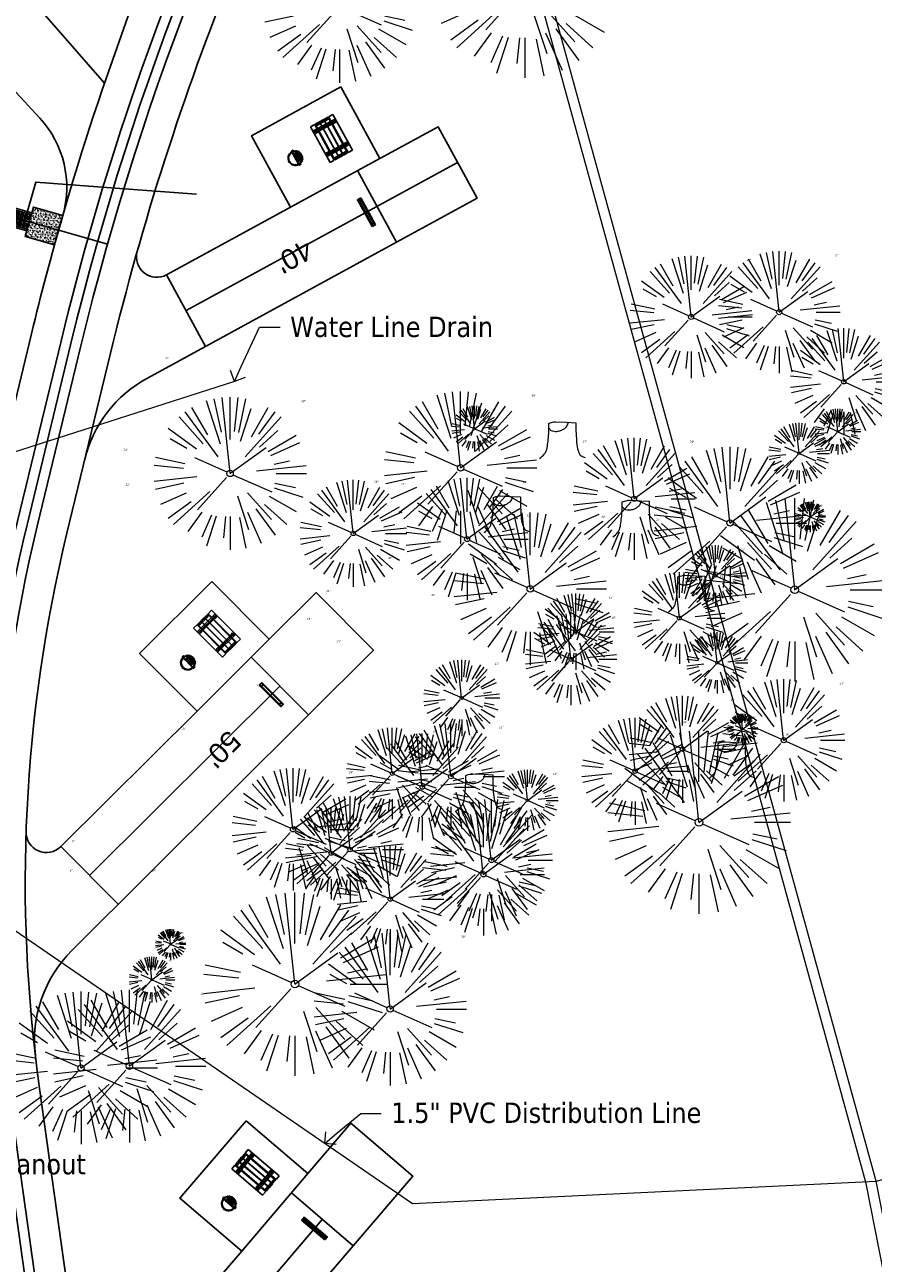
# Model space of a CAD drawing. Header units: feet. Extents: x 1134296 to 1140710, y 647902 to 649877.
# Tile 16 of 34: x 1134550 to 1134717, y 648709 to 648952. Entities that reach past the tile are written whole.
import ezdxf
from ezdxf import colors
from ezdxf.entities.mleader import LeaderData, LeaderLine
from ezdxf.math import Vec2, Vec3

# ---------------------------------------------------------------- set-up
doc = ezdxf.new("R2010")
doc.units = ezdxf.units.FT
doc.header["$MEASUREMENT"] = 0
doc.linetypes.add('HIDDEN4', pattern=[0.095, 0.05, -0.045])
for name, color, linetype in [('-AGGREGATE', 8, 'Continuous'), ('-BOLTS-LAGS-SCREWS', 7, 'Continuous'), ('-CONCRETE', 9, 'Continuous'), ('-HARDWARE', 7, 'Continuous'), ('-TIMBER', 5, 'Continuous'), ('-WOOD', 5, 'Continuous'), ('C-CAMPSITE-PADS', 6, 'Continuous'), ('C-PRKG-STRP', 136, 'Continuous'), ('C-PRKG-WHEL-STOP', 9, 'Continuous'), ('C-ROAD-ASPHALT', 1, 'Continuous'), ('C-SWLK-CONC', 6, 'Continuous'), ('C-SWLK-CONC-PATT', 8, 'Continuous'), ('C-UTIL-HYDRANT', 5, 'Continuous'), ('C-UTIL-WATER-MEP', 7, 'Continuous')]:
    doc.layers.add(name, color=color, linetype=linetype)
for name, color, linetype, lineweight in [('-ANGLE-IRON', 8, 'Continuous', 25), ('V-SITE-VEGE', 8, 'Continuous', 18), ('V-SITE-VEGE-TEXT', 8, 'Continuous', 18), ('V-UTIL-WATR-LINE', 8, 'Continuous', 15)]:
    doc.layers.add(name, color=color, linetype=linetype, lineweight=lineweight)
doc.layers.add('V-ANNO-TEXT', color=7, linetype='Continuous', lineweight=13, plot=False)
doc.styles.add('Arial', font='arial.ttf', dxfattribs={"height": 180})
doc.styles.add('SEI-Dim & Leader', font='tahoma.ttf')

# ---------------------------------------------------------------- blocks, each defined once
blk = doc.blocks.new('V-SITE-VEGE-Coniferious Tree 2')
at = {"color": 0, "linetype": 'ByBlock'}
for p, q in [((-0.0626, 0.1926), (-0.1545, 0.4755)), ((-0.0575, 0.2704), (-0.104, 0.4891)), ((-0.0003, 0.0026), (-0.0523, 0.4973)), ((0, 0.2219), (0, 0.5)), ((0.0289, 0.2753), (0.0522, 0.4973)), ((0.0572, 0.2693), (0.1039, 0.4891)), ((-0.146, 0.2528), (-0.25, 0.433)), ((0.0685, 0.211), (0.1382, 0.4256)), ((0.1391, 0.2411), (0.25, 0.433)), ((-0.1757, 0.1951), (-0.3346, 0.3716)), ((-0.0791, 0.1089), (-0.2939, 0.4045)), ((0.0978, 0.1086), (0.3345, 0.3716)), ((0.1869, 0.2573), (0.2939, 0.4045)), ((-0.2201, 0.1599), (-0.4046, 0.2939)), ((0.192, 0.1729), (0.3116, 0.2806)), ((-0.2844, 0.1642), (-0.3931, 0.227)), ((0.2488, 0.1436), (0.433, 0.25)), ((0.2659, 0.1184), (0.4568, 0.2034)), ((-0.0009, -0.0007), (0.235, 0.1707)), ((-0.2961, 0.0629), (-0.4891, 0.1039)), ((-0.0199, 0.0089), (-0.2319, 0.1032)), ((0.2873, 0.0611), (0.3885, 0.0826)), ((-0.306, 0.0322), (-0.4973, 0.0523)), ((0.1731, 0.0182), (0.4972, 0.0523)), ((0.3025, 0), (0.5, 0)), ((-0.2183, -0.0229), (-0.4973, -0.0523)), ((-0.3022, -0.0642), (-0.4891, -0.1039)), ((-0.023, -0.0255), (-0.2138, -0.2374)), ((0.0185, -0.0083), (0.272, -0.1211)), ((0.2936, -0.0624), (0.4274, -0.0908)), ((-0.2881, -0.1283), (-0.4568, -0.2034)), ((-0.132, -0.1189), (-0.3716, -0.3346)), ((0.1144, -0.1271), (0.2718, -0.3019)), ((0.2891, -0.094), (0.4755, -0.1545)), ((-0.2545, -0.1849), (-0.4046, -0.2939)), ((0.0478, -0.1473), (0.1192, -0.3671)), ((0.2555, -0.1475), (0.433, -0.25)), ((-0.1843, -0.2536), (-0.2767, -0.3808)), ((0.1131, -0.2541), (0.2033, -0.4568)), ((0.1689, -0.2325), (0.2939, -0.4045)), ((0.2254, -0.2029), (0.3716, -0.3346)), ((-0.1214, -0.2725), (-0.1856, -0.4168)), ((-0.091, -0.2799), (-0.1545, -0.4755)), ((-0.0297, -0.2818), (-0.0443, -0.4216)), ((0, -0.2818), (0, -0.5)), ((0.061, -0.2873), (0.1039, -0.4891))]:
    blk.add_line(p, q, dxfattribs=at)
blk.add_circle((0, 0), 0.0208)
blk = doc.blocks.new('V-SITE-VEGE-Stump')
for points in [[(-0.1229, -0.0143, 0.052613), (-0.0986, 0.0077, 0.106195), (-0.0905, 0.0219, 0.044862), (-0.0837, 0.0527, 0.020074), (-0.0776, 0.1229, 0.011675), (-0.0773, 0.1364, 0.007866), (-0.0776, 0.1565)], [(-0.0776, 0.1565, -0.027668), (-0.0534, 0.1634, -0.067978), (-0.0432, 0.1643), (0.0086, 0.1616), (0.054, 0.1591)], [(0.0151, 0.1613, -0.082864), (0.0081, 0.142, -0.111324), (-0.0021, 0.1306, -0.039313), (-0.0159, 0.1223, -0.049197), (-0.028, 0.1177, -0.066002), (-0.0447, 0.1155, -0.070187), (-0.0604, 0.1177, -0.114859), (-0.0685, 0.1223, -0.075938), (-0.0773, 0.1332)], [(0.054, 0.1591, 0.004334), (0.0538, 0.1369, 0.008344), (0.054, 0.1254), (0.0561, 0.0762, 0.046252), (0.0624, 0.0317, 0.069625), (0.0733, 0.0038, 0.149725), (0.0794, -0.002, 0.058523), (0.0992, -0.0091)]]:
    blk.add_lwpolyline(points, format="xyb")
blk = doc.blocks.new('_Open90')
at = {"color": 0, "linetype": 'ByBlock', "lineweight": -2}
for p, q in [((0, 0), (-1, 0)), ((-0.5, 0.5), (0, 0)), ((0, 0), (-0.5, -0.5))]:
    blk.add_line(p, q, dxfattribs=at)
blk = doc.blocks.new('Wheel_Stop')
for points in [[(-36, 6.75), (36, 6.75)], [(-36, -2.25), (-36, 6.75)], [(-35.625, 4.5), (-36, 6.75)], [(-35.625, 0), (-36, -2.25)], [(-35.955, 6.48), (35.955, 6.48)], [(-35.625, 4.5), (-35.625, 0)], [(-35.625, 4.5), (35.625, 4.5)], [(-35.625, 0), (35.625, 0)], [(35.625, 4.5), (36, 6.75)], [(35.625, 4.5), (35.625, 0)], [(35.625, 0), (36, -2.25)], [(36, -2.25), (36, 6.75)], [(-36, -2.25), (36, -2.25)], [(-35.955, -1.98), (35.955, -1.98)]]:
    blk.add_lwpolyline(points)
for centre in [(-30, 2.25), (30, 2.25)]:
    blk.add_circle(centre, 0.5)
blk = doc.blocks.new('10FT_Precast Table')
at = {"layer": '-ANGLE-IRON'}
for p, q in [((-43.5, 15.3), (-46.5, 15.3)), ((-46.5, 15.3), (-46.5, -15.3)), ((-43.5, -15.3), (-43.5, 15.3)), ((-28.5, 21.1), (-28.5, 27.6)), ((-28.5, 27.6), (-24.5, 27.6)), ((-24.5, 21.1), (-28.5, 21.1)), ((-25.5, 15.3), (-28.5, 15.3)), ((-28.5, 15.3), (-28.5, -15.3)), ((-25.5, -15.3), (-25.5, 15.3)), ((-24.5, 27.6), (-24.5, 21.1)), ((28.5, 21.1), (28.5, 27.6)), ((28.5, 27.6), (32.5, 27.6)), ((32.5, 21.1), (28.5, 21.1)), ((32.5, 15.3), (29.5, 15.3)), ((29.5, 15.3), (29.5, -15.3)), ((32.5, 27.6), (32.5, 21.1)), ((32.5, -15.3), (32.5, 15.3)), ((46.5, 15.3), (43.5, 15.3)), ((43.5, 15.3), (43.5, -15.3)), ((46.5, -15.3), (46.5, 15.3)), ((-46.5, -15.3), (-43.5, -15.3)), ((-28.5, -15.3), (-25.5, -15.3)), ((-28.5, -27.6), (-28.5, -21.1)), ((-28.5, -21.1), (-24.5, -21.1)), ((-24.5, -27.6), (-28.5, -27.6)), ((-24.5, -21.1), (-24.5, -27.6)), ((28.5, -27.6), (28.5, -21.1)), ((28.5, -21.1), (32.5, -21.1)), ((32.5, -27.6), (28.5, -27.6)), ((29.5, -15.3), (32.5, -15.3)), ((32.5, -21.1), (32.5, -27.6)), ((43.5, -15.3), (46.5, -15.3))]:
    blk.add_line(p, q, dxfattribs=at)
at = {"layer": '-BOLTS-LAGS-SCREWS'}
for centre in [(-45, 14.3), (-45, 8.8), (-45, 2.8), (-27, 14.3), (-27, 8.8), (-27, 2.8), (-26.5, 26.1), (-26.5, 22.6), (30.5, 26.1), (30.5, 22.6), (31, 14.3), (31, 8.8), (31, 2.8), (45, 14.3), (45, 8.8), (45, 2.8), (-45, -2.8), (-45, -8.8), (-45, -14.3), (-27, -2.8), (-27, -8.8), (-27, -14.3), (-26.5, -22.6), (-26.5, -26.1), (30.5, -22.6), (30.5, -26.1), (31, -2.8), (31, -8.8), (31, -14.3), (45, -2.8), (45, -8.8), (45, -14.3)]:
    blk.add_circle(centre, 0.156, dxfattribs=at)
at = {"layer": '-CONCRETE'}
for p, q in [((-32, -30), (-32, 30)), ((-28.5, 30), (-28.5, 27.6)), ((32.5, 30), (32.5, 27.6)), ((36, -30), (36, 30)), ((-28.5, -27.1), (-28.5, 27.1)), ((32.5, -27.1), (32.5, 27.1)), ((-28.5, -30), (-28.5, -27.6)), ((32.5, -27.6), (32.5, -30))]:
    blk.add_line(p, q, dxfattribs=at)
at = {"layer": '-TIMBER'}
for p, q in [((-48, 18.7), (-48, 30)), ((-48, 30), (48, 30)), ((48, 18.7), (48, 30)), ((-48, 18.7), (48, 18.7)), ((-48, 5.9), (-48, 17.1)), ((-48, 17.1), (48, 17.1)), ((-48, 5.9), (48, 5.9)), ((-48, -5.6), (-48, 5.6)), ((-48, 5.6), (48, 5.6)), ((48, 17.1), (48, 5.9)), ((48, 5.6), (48, -5.6)), ((48, -5.6), (-48, -5.6)), ((-48, -17.1), (-48, -5.9)), ((48, -5.9), (-48, -5.9)), ((48, -17.1), (-48, -17.1)), ((-48, -30), (-48, -18.7)), ((-48, -18.7), (48, -18.7)), ((48, -5.9), (48, -17.1)), ((48, -30), (48, -18.7)), ((-48, -30), (48, -30))]:
    blk.add_line(p, q, dxfattribs=at)
blk = doc.blocks.new('*X1314')
at = {"color": 0}
for p, q in [((146.1, 353.6), (146.1, 353.7)), ((146.1, 352.9), (146.8, 353.6)), ((146.1, 352.5), (146.8, 353.3)), ((146.1, 351.8), (146.8, 352.6)), ((146.1, 351.5), (146.8, 352.2)), ((146.1, 350.8), (146.8, 351.5)), ((146.3, 350.7), (146.8, 351.2))]:
    blk.add_line(p, q, dxfattribs=at)
blk = doc.blocks.new('Pilot Rocks FS-30_18_PA')
at = {"layer": '-HARDWARE'}
for p, q in [((-8.8, 0), (-17.9, 0)), ((-17.9, 0), (-12.8, 0)), ((-10.2, 0), (10.2, 0)), ((8.8, 0), (17.9, 0)), ((12.8, 0), (17.9, 0)), ((-18.9, -1.4), (-18.9, -1)), ((-18.9, -1.4), (-18.9, -1)), ((-18.9, -4.6), (-18.9, -1.4)), ((-18.9, -1.4), (-18.9, -1.4)), ((-18.2, -1.4), (-18.2, -1)), ((-18.2, -1), (-18.2, -1.4)), ((-18.2, -1.4), (-18.1, -1.4)), ((-18.1, -1.4), (-18.1, -4.6)), ((-8.8, -0.6), (-17.9, -0.6)), ((-13.3, -0.6), (-17.9, -0.6)), ((-10.2, -0.6), (10.2, -0.6)), ((-10.2, -0.6), (-10.2, -11.3)), ((-10.2, -11.3), (-10.2, -14.8)), ((-10.2, -13.7), (-10.2, -14.8)), ((-9.5, -0.6), (-9.5, -11.3)), ((-9.5, -11.3), (-9.5, -14.8)), ((-9.5, -11.6), (9.5, -11.6)), ((-9.5, -12.3), (9.5, -12.3)), ((-9.5, -14.8), (-9.5, -14.5)), ((-8.8, -0.6), (-8.8, -11.6)), ((-8.3, -0.6), (-8.3, -11.6)), ((-7.5, -0.6), (-7.5, -11.6)), ((-7, -0.6), (-7, -11.6)), ((-6.2, -0.6), (-6.2, -11.6)), ((-5.7, -0.6), (-5.7, -11.6)), ((-4.9, -0.6), (-4.9, -11.6)), ((-4.3, -0.6), (-4.3, -11.6)), ((-3.6, -0.6), (-3.6, -11.6)), ((-3, -0.6), (-3, -11.6)), ((-2.2, -0.6), (-2.2, -11.6)), ((-1.7, -0.6), (-1.7, -11.6)), ((-0.9, -0.6), (-0.9, -11.6)), ((-0.4, -0.6), (-0.4, -11.6)), ((0.4, -0.6), (0.4, -11.6)), ((0.9, -0.6), (0.9, -11.6)), ((1.7, -0.6), (1.7, -11.6)), ((2.2, -0.6), (2.2, -11.6)), ((3, -0.6), (3, -11.6)), ((3.6, -0.6), (3.6, -11.6)), ((4.3, -0.6), (4.3, -11.6)), ((4.9, -0.6), (4.9, -11.6)), ((5.7, -0.6), (5.7, -11.6)), ((6.2, -0.6), (6.2, -11.6)), ((7, -0.6), (7, -11.6)), ((7.5, -0.6), (7.5, -11.6)), ((8.3, -0.6), (8.3, -11.6)), ((8.8, -0.6), (8.8, -11.6)), ((17.9, -0.6), (8.8, -0.6)), ((9.5, -0.6), (9.5, -11.3)), ((9.5, -11.3), (9.5, -14.8)), ((9.5, -14.5), (9.5, -14.8)), ((10.2, -0.6), (10.2, -11.3)), ((10.2, -11.3), (10.2, -14.8)), ((10.2, -14.8), (10.2, -13.7)), ((18.1, -4.6), (18.1, -1.4)), ((18.1, -1.4), (18.2, -1.4)), ((18.9, -4.6), (18.1, -4.6)), ((18.2, -1.4), (18.2, -1)), ((18.2, -1.4), (18.2, -1)), ((18.9, -1.4), (18.9, -1)), ((18.9, -1), (18.9, -1.4)), ((18.9, -1.4), (18.9, -1.4)), ((18.9, -1.4), (18.9, -4.6))]:
    blk.add_line(p, q, dxfattribs=at)
at = {"layer": '-HARDWARE', "flags": 128}
for points in [[(0, 18.2, 1), (-0.6, 18.2), (-0.6, 15, 1), (0, 15), (0, 18.2)], [(-11.8, -8.9, -1), (-11.3, -9.4), (-13.5, -11.7, -1), (-14, -11.3), (-11.8, -8.9)], [(11.8, -8.9, 1), (11.3, -9.4), (13.5, -11.7, 1), (14, -11.3), (11.8, -8.9)]]:
    blk.add_lwpolyline(points, format="xyb", dxfattribs=at)
at = {"layer": '-HARDWARE'}
for points in [[(-18.9, -4.6), (-18.9, -1.4), (-18.1, -1.4), (-18.1, -4.6)], [(-7.5, -11.6), (-8.3, -11.6), (-8.3, -0.6), (-7.5, -0.6)], [(-6.2, -11.6), (-7, -11.6), (-7, -0.6), (-6.2, -0.6)], [(-4.9, -11.6), (-5.7, -11.6), (-5.7, -0.6), (-4.9, -0.6)], [(-3.6, -11.6), (-4.3, -11.6), (-4.3, -0.6), (-3.6, -0.6)], [(-2.2, -11.6), (-3, -11.6), (-3, -0.6), (-2.2, -0.6)], [(-0.9, -11.6), (-1.7, -11.6), (-1.7, -0.6), (-0.9, -0.6)], [(-0.4, -11.6), (0.4, -11.6), (0.4, -0.6), (-0.4, -0.6)], [(0.9, -11.6), (1.7, -11.6), (1.7, -0.6), (0.9, -0.6)], [(2.2, -11.6), (3, -11.6), (3, -0.6), (2.2, -0.6)], [(3.6, -11.6), (4.3, -11.6), (4.3, -0.6), (3.6, -0.6)], [(4.9, -11.6), (5.7, -11.6), (5.7, -0.6), (4.9, -0.6)], [(6.2, -11.6), (7, -11.6), (7, -0.6), (6.2, -0.6)], [(7.5, -11.6), (8.3, -11.6), (8.3, -0.6), (7.5, -0.6)], [(18.9, -4.6), (18.9, -1.4), (18.1, -1.4), (18.1, -4.6)]]:
    blk.add_lwpolyline(points, close=True, dxfattribs=at)
for centre, radius, start, end in [((-17.9, -1), 1, 90, 180), ((-17.9, -1), 1, 90, 180), ((0, 0), 17.1, 0.1484, 179.8516), ((0, 0), 15.7, 0.161, 179.839), ((17.9, -1), 1, 0, 90), ((17.9, -1), 1, 0, 90), ((-17.9, -1), 0.333, 90, 180), ((-17.9, -1), 0.333, 90, 180), ((0, 0), 17.1, 182.0901, 220.7491), ((0, 0), 15.7, 182.2674, 220.2248), ((0, 0), 17.1, 220.7491, 233.2978), ((0, 0), 15.7, 220.2248, 229.5861), ((-9.9, -11.6), 0.333, 0, 180), ((-9.9, -14.8), 0.333, 180, 0), ((-9.9, -14.8), 0.333, 180, 0), ((0, 0), 15.7, 232.704, 307.296), ((0, 0), 17.1, 236.0414, 303.9586), ((9.9, -11.6), 0.333, 0, 180), ((9.9, -14.8), 0.333, 180, 0), ((9.9, -14.8), 0.333, 180, 0), ((0, 0), 15.7, 310.4139, 319.7752), ((0, 0), 17.1, 306.7022, 319.2509), ((0, 0), 15.7, 319.7752, 357.7326), ((0, 0), 17.1, 319.2509, 357.9099), ((17.9, -1), 0.333, 0, 90), ((17.9, -1), 0.333, 0, 90)]:
    blk.add_arc(centre, radius, start, end, dxfattribs=at)
at = {"layer": '-HARDWARE', "rotation": 180}
for p, xscale, yscale, zscale in [((137.7, 372.6), 1.066666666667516, 1.066666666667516, 1.066666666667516), ((-137.7, 372.6), -1.066666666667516, 1.066666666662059, 1.066666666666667)]:
    blk.add_blockref('*X1314', p, dxfattribs=dict(at, xscale=xscale, yscale=yscale, zscale=zscale))
blk = doc.blocks.new('HYDRANT & PAD')
at = {"layer": '-AGGREGATE'}
h = blk.add_hatch(dxfattribs=at)
h.set_pattern_fill('GRAVEL', color=256, scale=10)
h.paths.add_polyline_path([(18, 72), (18, 108), (-18, 108), (-18, 72), (-4.8, 72), (-4.8, 81.6), (4.8, 81.6), (4.8, 72)])
at = {"layer": 'C-SWLK-CONC-PATT'}
h = blk.add_hatch(dxfattribs=at)
h.set_pattern_fill('AR-CONC', color=256)
h.set_pattern_definition([(50, (-9267.939, -358120.348), (7.17260183, -0.62752135), [0.75, -8.25]), (355, (-9267.939, -358120.348), (-1.38751334, 7.52192134), [0.6, -6.6]), (100.4514445, (-9267.341, -358120.4), (5.78508847, 6.89439991), [0.63740192, -7.01142112]), (46.1842, (-9267.939, -358118.348), (10.6724133, -1.6551928), [1.125, -12.375]), (96.6356355, (-9267.05, -358118.486), (9.34661946, 9.741186), [0.95610342, -10.5171376]), (351.184164, (-9267.939, -358118.348), (9.34661945, 9.741186), [0.9, -9.9]), (21, (-9266.939, -358118.848), (5.96907052, -4.02618891), [0.75, -8.25]), (326, (-9266.939, -358118.848), (2.43315332, 7.25150045), [0.6, -6.6]), (71.4514447, (-9266.4415, -358119.1835), (8.40222377, 3.22531153), [0.6374019, -7.01142112]), (37.5, (-9267.939, -358120.348), (0.121598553, 3.328938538), [0, -6.52, 0, -6.7, 0, -6.625]), (7.5, (-9267.939, -358120.348), (2.630695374, 3.94411712), [0, -3.82, 0, -6.37, 0, -2.525]), (327.5, (-9270.169, -358120.348), (5.338224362, -0.225548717), [0, -2.5, 0, -7.8, 0, -10.35]), (317.5, (-9271.169, -358120.348), (5.831861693, 1.001049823), [0, -3.25, 0, -5.18, 0, -7.35])])
h.paths.add_polyline_path([(36, 72), (-0.5, 72), (-1.8, 72), (-5.8, 72), (-36, 72), (-36, 0), (36, 0)])
at = {"layer": '-HARDWARE'}
for p, q in [((-0.9, 70.2), (-0.9, 69.5)), ((-0.1, 68.2), (-0.2, 71.2)), ((-0.2, 71.2), (0.3, 71.2)), ((0.3, 71.2), (0.2, 68.2)), ((0.9, 70.2), (0.9, 69.5))]:
    blk.add_line(p, q, dxfattribs=at)
blk.add_lwpolyline([(0.9, 69.5), (0.8, 68.6, 0.013614), (0.8, 68.5), (0.8, 68.1, -0.014895), (0.8, 68.1), (0.8, 67.7, -0.39687), (0.4, 67.4), (-0.5, 67.4, -0.39687), (-0.8, 67.7), (-0.8, 68.1, -0.014895), (-0.8, 68.1), (-0.8, 68.5, 0.013614), (-0.8, 68.6), (-0.9, 69.5)], format="xyb", dxfattribs=at)
for points in [[(-0.8, 82.6), (-0.8, 82)], [(0.8, 82), (-0.8, 82)], [(-0.6, 81.6), (-0.6, 82)], [(0.6, 81.6), (0.6, 82)], [(0.7, 82.6), (0.7, 82)]]:
    blk.add_lwpolyline(points, dxfattribs=at)
at = {"layer": '-HARDWARE', "linetype": 'HIDDEN4'}
for points in [[(-0.6, 81.6), (-0.6, 72.1)], [(0.6, 81.6), (0.6, 72)]]:
    blk.add_lwpolyline(points, dxfattribs=at)
at = {"layer": '-HARDWARE'}
for centre, radius, start, end in [((0, 71), 1.2, 284.4558, 262.278), ((0, 82.6), 0.794, 340.8718, 199.1282), ((0, 82.6), 0.75, 0, 180)]:
    blk.add_arc(centre, radius, start, end, dxfattribs=at)
at = {"layer": '-TIMBER', "flags": 128}
for points in [[(-22, 112), (-22, 72)], [(22, 112), (-22, 112)], [(-18, 112), (-18, 72)], [(18, 108), (-18, 108)], [(18, 112), (18, 72)], [(22, 112), (22, 72)]]:
    blk.add_lwpolyline(points, dxfattribs=at)
at = {"layer": '-WOOD'}
blk.add_lwpolyline([(4.8, 72), (4.8, 81.6), (-4.8, 81.6), (-4.8, 72)], close=True, dxfattribs=at)
at = {"layer": 'C-SWLK-CONC'}
blk.add_lwpolyline([(36, 0), (36, 72), (-36, 72), (-36, 0)], dxfattribs=at)
at = {"layer": 'C-SWLK-CONC', "linetype": 'Continuous'}
blk.add_lwpolyline([(-36, 0), (36, 0)], dxfattribs=at)
blk = doc.blocks.new('C_PBASE-PACTOLA_02403811')
at = {"layer": '', "flags": 128}
for points in [[(1134553.98, 648677.28), (1134544.9, 648742.27, -0.094333), (1134550.43, 648854.34), (1134559, 648889.72, -0.142864), (1134712.37, 649156.83), (1134786.2, 649227.81, -0.041643), (1134812.01, 649248.79), (1134833.03, 649263.15, -0.265468), (1134926.96, 649270.71), (1134949.26, 649260.25, -0.036701), (1135013.16, 649224.33), (1135075.32, 649183.13, -0.302523), (1135105.39, 649111.58), (1135099.69, 649081.89, -0.049273), (1135094.1, 649063.04), (1135036.84, 648922.4, -0.009219), (1135029.58, 648905.45), (1134962.36, 648756.34, -0.019155), (1134945.3, 648722.05), (1134909.79, 648657.07, -0.111237)], [(1134572.01, 648907.82, 0.664437), (1134577.78, 648903.22), (1134602.14, 648916.51)], [(1134622.97, 648909.65), (1134574.02, 648882.94, 0.21154), (1134561.7, 648866.88)], [(1134550.19, 648793.85, 0.679976), (1134557.01, 648790.88), (1134583.76, 648817.52)], [(1134605.68, 648816.76), (1134559.19, 648770.46, 0.22991), (1134552, 648749.84)], [(1134561.01, 648684.77, 0.646444), (1134568.01, 648682.73), (1134592.54, 648711.42)], [(1134614.45, 648712.43), (1134573.52, 648664.55, 0.229229), (1134568, 648643.49)]]:
    blk.add_lwpolyline(points, format="xyb", dxfattribs=at)
at = {"layer": 'C-CAMPSITE-PADS'}
for points in [[(1134602.14, 648916.51), (1134594.47, 648930.55), (1134612.03, 648940.13)], [(1134619.69, 648926.09), (1134612.03, 648940.13)], [(1134622.97, 648909.65), (1134638.77, 648918.27), (1134631.1, 648932.31), (1134619.69, 648926.09)], [(1134602.14, 648916.51), (1134619.69, 648926.09)], [(1134615.3, 648923.69), (1134622.97, 648909.65)], [(1134583.76, 648817.52), (1134572.47, 648828.85), (1134586.64, 648842.97)], [(1134597.93, 648831.63), (1134586.64, 648842.97)], [(1134605.68, 648816.76), (1134618.43, 648829.47), (1134607.14, 648840.8), (1134597.93, 648831.63)], [(1134583.76, 648817.52), (1134597.93, 648831.63)], [(1134594.39, 648828.1), (1134605.68, 648816.76)], [(1134592.54, 648711.42), (1134580.38, 648721.82), (1134593.38, 648737.02)], [(1134605.54, 648726.63), (1134593.38, 648737.02)], [(1134614.45, 648712.43), (1134626.15, 648726.11), (1134613.99, 648736.51), (1134605.54, 648726.63)], [(1134592.54, 648711.42), (1134605.54, 648726.63)], [(1134602.29, 648722.82), (1134614.45, 648712.43)]]:
    blk.add_lwpolyline(points, dxfattribs=at)
at = {"layer": 'C-PRKG-STRP', "flags": 128}
blk.add_lwpolyline([(1134565.58, 648940.89), (1134539.27, 648971.02)], dxfattribs=at)
at = {"layer": 'C-ROAD-ASPHALT'}
blk.add_lwpolyline([(1134633.65, 648994.15), (1134723.23, 649000.6, -0.300313), (1134907.7, 648897.02), (1134943.56, 648827.41, -0.242942), (1134943.47, 648735.65, -0.014482), (1134938.28, 648725.89), (1134902.77, 648660.9, -0.111237), (1134861.54, 648614.05), (1134757.48, 648538.57, 0.178397), (1134706.3, 648462.14, -0.47863), (1134656.99, 648438.88, -0.128153), (1134626.71, 648464.73), (1134623.06, 648469.96, -0.104209), (1134584.05, 648561.81), (1134566.4, 648651.59, -0.01381), (1134561.9, 648678.39), (1134552.83, 648743.38, -0.094333), (1134558.21, 648852.45), (1134566.77, 648887.84, -0.036442), (1134590.86, 648962.97, -0.28642)], format="xyb", close=True, dxfattribs=at)
for points in [[(1134557.39, 648914.9, 0.262572), (1134552.86, 648934.02), (1134533.45, 648955.01)], [(1134641.75, 648097.24, -0.047459), (1134675.31, 648187.21, 0.35336), (1134666.8, 648223.94, -0.106181), (1134644.2, 648251.03), (1134637.91, 648263.01), (1134624.34, 648241.53), (1134586.21, 648314.11), (1134596.83, 648319.69, 0.414214), (1134601.03, 648333.19), (1134601.03, 648333.19, -0.272199), (1134605.1, 648418.24), (1134606.84, 648420.9, -0.102173), (1134622.24, 648436.38, 0.468797), (1134623.09, 648444.02, -0.039414), (1134613.59, 648455.57), (1134609.94, 648460.8, -0.104209), (1134568.35, 648558.72), (1134550.7, 648648.51, -0.01381), (1134546.06, 648676.18), (1134536.98, 648741.16, -0.094333), (1134542.66, 648856.22), (1134551.22, 648891.6, -0.010799), (1134557.39, 648914.9)]]:
    blk.add_lwpolyline(points, format="xyb", dxfattribs=at)
at = {"layer": 'C-UTIL-WATER-MEP'}
for p, q in [((1134549.96, 648913.89), (1134561.37, 648910.6)), ((1134561.37, 648910.6), (1134566.17, 648909.22))]:
    blk.add_line(p, q, dxfattribs=at)
at = {"layer": 'C-UTIL-WATER-MEP', "flags": 128}
for points in [[(1134555.96, 648677.56), (1134546.88, 648742.55, -0.094333), (1134552.38, 648853.87), (1134560.94, 648889.25, -0.142864), (1134713.76, 649155.39), (1134787.59, 649226.37, -0.041643), (1134813.13, 649247.14), (1134834.16, 649261.5, -0.265468), (1134926.11, 649268.9), (1134948.41, 649258.44, -0.036701), (1135012.06, 649222.67), (1135074.22, 649181.46, -0.302523), (1135103.43, 649111.96), (1135097.72, 649082.26, -0.049273), (1135092.25, 649063.79), (1135034.99, 648923.15, -0.009219), (1135027.76, 648906.27), (1134960.54, 648757.16, -0.019155), (1134943.55, 648723.01), (1134908.04, 648658.03, -0.111237)], [(1134709.85, 648413.02), (1134668.71, 648423.91, -0.177469), (1134618.51, 648459.01), (1134614.86, 648464.23, -0.104209), (1134574.23, 648559.88), (1134556.59, 648649.67, -0.01381), (1134552, 648677.01), (1134542.92, 648741.99, -0.094333), (1134548.49, 648854.81), (1134557.05, 648890.19, -0.088923), (1134635.56, 649068.47, -0.076785)]]:
    blk.add_lwpolyline(points, format="xyb", dxfattribs=at)
for points in [[(1134549.96, 648913.88), (1134552.11, 648921.44), (1134564.29, 648920.52)], [(1134564.29, 648920.52), (1134570.38, 648920.07)], [(1134570.38, 648920.07), (1134583.67, 648919.07)]]:
    blk.add_lwpolyline(points, dxfattribs=at)
at = {"layer": 'Defpoints'}
blk.add_lwpolyline([(1134557.39, 648914.9, -0.073643), (1134625.2, 649063.66, -0.064748)], format="xyb", dxfattribs=at)
at = {"layer": 'Defpoints', "flags": 128}
for points in [[(1134577.78, 648903.22), (1134585.44, 648889.17)], [(1134557.01, 648790.88), (1134568.3, 648779.54)]]:
    blk.add_lwpolyline(points, dxfattribs=at)
at = {"layer": '-HARDWARE'}
for p, xscale, yscale, zscale, rotation in [((1134603.06, 648926.13), 0.08333333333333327, 0.08333333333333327, 0.08333333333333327, 118.6189982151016), ((1134581.96, 648827.01), 0.08333333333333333, 0.08333333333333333, 0.08333333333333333, 134.8812979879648), ((1134589.99, 648720.74), 0.08333333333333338, 0.08333333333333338, 0.08333333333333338, 139.4735373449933)]:
    blk.add_blockref('Pilot Rocks FS-30_18_PA', p, dxfattribs=dict(at, xscale=xscale, yscale=yscale, zscale=zscale, rotation=rotation))
for p, xscale, yscale, zscale, rotation in [((1134610.16, 648930), 0.08333333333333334, 0.08333333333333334, 0.08333333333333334, 118.6189982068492), ((1134587.68, 648832.71), 0.08333333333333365, 0.08333333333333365, 0.08333333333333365, 134.8812979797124), ((1134595.23, 648726.88), 0.08333333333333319, 0.08333333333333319, 0.08333333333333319, 139.4735373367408)]:
    blk.add_blockref('10FT_Precast Table', p, dxfattribs=dict(xscale=xscale, yscale=yscale, zscale=zscale, rotation=rotation))
at = {"layer": 'C-PRKG-WHEL-STOP'}
for p, xscale, yscale, zscale, rotation in [((1134616.89, 648915.44), 0.0833333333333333, 0.0833333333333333, 0.0833333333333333, 298.6189982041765), ((1134598.22, 648820.62), 0.08333333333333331, 0.08333333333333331, 0.08333333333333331, 314.8812979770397), ((1134606.71, 648715.68), 0.08333333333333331, 0.08333333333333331, 0.08333333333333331, 319.4735373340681)]:
    blk.add_blockref('Wheel_Stop', p, dxfattribs=dict(at, xscale=xscale, yscale=yscale, zscale=zscale, rotation=rotation))
at = {"layer": 'C-UTIL-HYDRANT', "xscale": 0.08333333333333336, "yscale": 0.08333333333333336, "zscale": 0.08333333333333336, "rotation": 74.25960028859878}
blk.add_blockref('HYDRANT & PAD', (1134556.58, 648912.01), dxfattribs=at)
at = {"layer": 'C-CAMPSITE-PADS', "style": 'Arial'}
for s, rotation, p in [("40'", 209.1147, (1134605.09, 648910.35)), ("50'", 225.377, (1134589.91, 648814.01))]:
    blk.add_text(s, height=4, rotation=rotation, dxfattribs=at).set_placement(p)
blk = doc.blocks.new('C_XBASE-PACTOLA_02403811')
at = {"layer": 'V-UTIL-WATR-LINE', "flags": 128}
blk.add_lwpolyline([(1134858.56, 648010.49), (1134826.55, 648169.78), (1134826.36, 648170.82), (1134717.16, 648725.14), (1134629.62, 649043.23), (1134625.05, 649060.91), (1134616.07, 649112.68), (1134604.91, 649127.23)], dxfattribs=at)
at = {"layer": 'V-UTIL-WATR-LINE', "ltscale": 0.75, "flags": 128}
blk.add_lwpolyline([(1134856.6, 648010.1), (1134824.59, 648169.4), (1134824.4, 648170.45), (1134715.22, 648724.68), (1134627.69, 649042.71), (1134623.1, 649060.49), (1134614.19, 649111.86), (1134603.32, 649126.01)], dxfattribs=at)
blk.add_lwpolyline([(1134856.6, 648010.1), (1134824.59, 648169.4), (1134824.4, 648170.45), (1134715.22, 648724.68), (1134627.69, 649042.71), (1134623.1, 649060.49), (1134614.19, 649111.86), (1134603.32, 649126.01)], dxfattribs=at)
at = {"layer": 'V-SITE-VEGE'}
for name, p, xscale, yscale, zscale in [('V-SITE-VEGE-Coniferious Tree 2', (1134648.15, 648959.9), 35.99956513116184, 35.99956513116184, 35.99956513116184), ('V-SITE-VEGE-Coniferious Tree 2', (1134611.77, 648955.96), 29.99963760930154, 29.99963760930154, 29.99963760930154), ('V-SITE-VEGE-Coniferious Tree 2', (1134710.78, 648882.21), 20.99974632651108, 20.99974632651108, 20.99974632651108), ('V-SITE-VEGE-Coniferious Tree 2', (1134590.26, 648864.19), 29.99963760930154, 29.99963760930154, 29.99963760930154), ('V-SITE-VEGE-Coniferious Tree 2', (1134635.53, 648865.3), 29.99963760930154, 29.99963760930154, 29.99963760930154), ('V-SITE-VEGE-Coniferious Tree 2', (1134638.27, 648872.98), 8.999891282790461, 8.999891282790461, 8.999891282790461), ('V-SITE-VEGE-Coniferious Tree 2', (1134709.62, 648872.41), 8.999891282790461, 8.999891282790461, 8.999891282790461), ('V-SITE-VEGE-Stump', (1134656, 648867.73), 40.31522404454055, 40.31522404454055, 40.31522404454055), ('V-SITE-VEGE-Coniferious Tree 2', (1134688.45, 648854.45), 29.99963760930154, 29.99963760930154, 29.99963760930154), ('V-SITE-VEGE-Coniferious Tree 2', (1134614.44, 648852.41), 20.99974632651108, 20.99974632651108, 20.99974632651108), ('V-SITE-VEGE-Stump', (1134645.1, 648853.18), 40.31522404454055, 40.31522404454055, 40.31522404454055), ('V-SITE-VEGE-Stump', (1134670.39, 648852.32), 40.31522404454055, 40.31522404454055, 40.31522404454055), ('V-SITE-VEGE-Coniferious Tree 2', (1134701.17, 648841.35), 35.99956513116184, 35.99956513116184, 35.99956513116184), ('V-SITE-VEGE-Coniferious Tree 2', (1134649.2, 648841.51), 29.99963760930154, 29.99963760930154, 29.99963760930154), ('V-SITE-VEGE-Coniferious Tree 2', (1134678.5, 648835.78), 17.99978256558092, 17.99978256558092, 17.99978256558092), ('V-SITE-VEGE-Stump', (1134681.3, 648837.58), 40.31522404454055, 40.31522404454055, 40.31522404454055), ('V-SITE-VEGE-Coniferious Tree 2', (1134658.19, 648833.1), 14.99981880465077, 14.99981880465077, 14.99981880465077), ('V-SITE-VEGE-Coniferious Tree 2', (1134657.21, 648827.68), 17.99978256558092, 17.99978256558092, 17.99978256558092), ('V-SITE-VEGE-Coniferious Tree 2', (1134635.74, 648820.08), 14.99981880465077, 14.99981880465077, 14.99981880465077), ('V-SITE-VEGE-Coniferious Tree 2', (1134679.11, 648810.01), 20.99974632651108, 20.99974632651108, 20.99974632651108), ('V-SITE-VEGE-Coniferious Tree 2', (1134633.62, 648804.64), 20.99974632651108, 20.99974632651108, 20.99974632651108), ('V-SITE-VEGE-Coniferious Tree 2', (1134669.8, 648805.68), 20.99974632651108, 20.99974632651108, 20.99974632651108), ('V-SITE-VEGE-Coniferious Tree 2', (1134622.09, 648805.24), 17.99978256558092, 17.99978256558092, 17.99978256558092), ('V-SITE-VEGE-Coniferious Tree 2', (1134628.01, 648802.58), 20.99974632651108, 20.99974632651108, 20.99974632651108), ('V-SITE-VEGE-Coniferious Tree 2', (1134682.35, 648795.65), 35.99956513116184, 35.99956513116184, 35.99956513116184), ('V-SITE-VEGE-Stump', (1134689.22, 648804.85), 40.31522404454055, 40.31522404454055, 40.31522404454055), ('V-SITE-VEGE-Stump', (1134639.69, 648798.57), 40.31522404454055, 40.31522404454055, 40.31522404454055), ('V-SITE-VEGE-Coniferious Tree 2', (1134613.82, 648790.3), 20.99974632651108, 20.99974632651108, 20.99974632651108), ('V-SITE-VEGE-Coniferious Tree 2', (1134610.08, 648789.56), 17.99978256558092, 17.99978256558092, 17.99978256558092), ('V-SITE-VEGE-Coniferious Tree 2', (1134621.71, 648780.57), 20.99974632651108, 20.99974632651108, 20.99974632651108), ('V-SITE-VEGE-Coniferious Tree 2', (1134602.98, 648763.86), 35.99956513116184, 35.99956513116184, 35.99956513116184), ('V-SITE-VEGE-Coniferious Tree 2', (1134621.69, 648758.96), 29.99963760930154, 29.99963760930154, 29.99963760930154), ('V-SITE-VEGE-Coniferious Tree 2', (1134574.88, 648764.73), 8.999891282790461, 8.999891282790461, 8.999891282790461), ('V-SITE-VEGE-Coniferious Tree 2', (1134560.97, 648747.39), 29.99963760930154, 29.99963760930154, 29.99963760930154), ('V-SITE-VEGE-Coniferious Tree 2', (1134570.48, 648747.74), 29.99963760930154, 29.99963760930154, 29.99963760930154)]:
    blk.add_blockref(name, p, dxfattribs=dict(at, xscale=xscale, yscale=yscale, zscale=zscale))
at = {"layer": 'V-SITE-VEGE', "rotation": 8.537736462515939e-07}
for p, xscale, yscale, zscale in [((1134698.1, 648895.88), 23.99971008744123, 23.99971008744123, 23.99971008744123), ((1134680.8, 648894.95), 23.99971008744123, 23.99971008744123, 23.99971008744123), ((1134702.01, 648868.14), 11.99985504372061, 11.99985504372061, 11.99985504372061), ((1134669.6, 648859.22), 23.99971008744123, 23.99971008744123, 23.99971008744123), ((1134636.79, 648851.31), 23.99971008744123, 23.99971008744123, 23.99971008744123), ((1134704.2, 648855.65), 5.999927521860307, 5.999927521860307, 5.999927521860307), ((1134685.59, 648844.09), 11.99985504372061, 11.99985504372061, 11.99985504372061), ((1134685.92, 648826.99), 11.99985504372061, 11.99985504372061, 11.99985504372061), ((1134698.99, 648811.77), 23.99971008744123, 23.99971008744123, 23.99971008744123), ((1134690.93, 648813.99), 5.999927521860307, 5.999927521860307, 5.999927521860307), ((1134602.61, 648794.27), 23.99971008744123, 23.99971008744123, 23.99971008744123), ((1134648.68, 648799.97), 11.99985504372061, 11.99985504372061, 11.99985504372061), ((1134641.57, 648788.23), 23.99971008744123, 23.99971008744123, 23.99971008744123), ((1134640, 648785.43), 23.99971008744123, 23.99971008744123, 23.99971008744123), ((1134578.58, 648771.69), 5.999927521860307, 5.999927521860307, 5.999927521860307)]:
    blk.add_blockref('V-SITE-VEGE-Coniferious Tree 2', p, dxfattribs=dict(at, xscale=xscale, yscale=yscale, zscale=zscale))
at = {"layer": 'V-SITE-VEGE-TEXT', "char_height": 0.4, "attachment_point": 7, "style": 'SEI-Dim & Leader'}
for s, insert in [('24"', (1134709.07, 648906.88)), ('24"', (1134691.76, 648905.95)), ('24"', (1134577.53, 648886.7)), ('30"', (1134604.22, 648878.19)), ('30"', (1134649.49, 648879.3)), ('9"', (1134641.76, 648876.48)), ('9"', (1134713.1, 648875.91)), ('12"', (1134707, 648873.14)), ('24"', (1134659.47, 648870.33)), ('24"', (1134569.31, 648868.67)), ('24"', (1134680.56, 648870.22)), ('30"', (1134702.41, 648868.45)), ('12"', (1134569.74, 648861.81)), ('24"', (1134618.53, 648862.36)), ('21"', (1134623.92, 648861.91)), ('24"', (1134647.75, 648862.31)), ('12"', (1134648.57, 648855.78)), ('6"', (1134706.19, 648857.65)), ('30"', (1134663.16, 648855.51)), ('15"', (1134673.87, 648854.92)), ('12"', (1134690.57, 648849.09)), ('21"', (1134621.33, 648847.39)), ('18"', (1134686.48, 648843.78)), ('21"', (1134609.17, 648840.91)), ('24"', (1134629.78, 648840.12)), ('15"', (1134664.67, 648839.6)), ('18"', (1134684.78, 648840.18)), ('18"', (1134605.38, 648835.42)), ('18"', (1134665.19, 648835.68)), ('12"', (1134690.9, 648831.99)), ('24"', (1134611.15, 648831.02)), ('15"', (1134642.22, 648826.58)), ('30"', (1134595.42, 648822.28)), ('24"', (1134709.95, 648822.77)), ('21"', (1134688.59, 648819.51)), ('21"', (1134679.27, 648815.18)), ('6"', (1134692.92, 648815.99)), ('18"', (1134580.71, 648813.87)), ('18"', (1134630.06, 648813.24)), ('21"', (1134637.49, 648812.08)), ('21"', (1134643.09, 648814.14)), ('36"', (1134699.3, 648812.65)), ('15"', (1134692.69, 648807.45)), ('24"', (1134613.58, 648805.27)), ('12"', (1134653.66, 648804.97)), ('21"', (1134623.29, 648799.8)), ('12"', (1134643.16, 648801.17)), ('18"', (1134618.06, 648797.56)), ('24"', (1134652.54, 648799.23)), ('24"', (1134650.97, 648796.43)), ('6"', (1134559.21, 648791.74)), ('21"', (1134631.18, 648790.07)), ('6"', (1134558.74, 648786.02)), ('24"', (1134574.97, 648786.02)), ('36"', (1134619.93, 648780.86)), ('6"', (1134580.58, 648773.69)), ('30"', (1134635.65, 648772.96)), ('24"', (1134573.51, 648768.3)), ('9"', (1134578.36, 648768.23)), ('30"', (1134574.93, 648761.39)), ('30"', (1134584.44, 648761.74))]:
    blk.add_mtext(s, dxfattribs=dict(at, insert=insert))
at = {"layer": 'V-ANNO-TEXT'}
ml = blk.add_multileader_mtext('Standard', dxfattribs=at)
ml.set_content('Water Line Drain', color=256, style='SEI-Dim & Leader')
ml.set_leader_properties(color=256, linetype='ByLayer', lineweight=-1)
ml.set_arrow_properties(name='OPEN90')
ml.build(insert=Vec2(0, 0))
ml.multileader.update_dxf_attribs({"text_left_attachment_type": 2, "text_right_attachment_type": 2, "dogleg_length": 0.1, "arrow_head_size": 3.2, "scale": 40})
ctx = ml.context
ctx.base_point, ctx.scale, ctx.arrow_head_size, ctx.plane_origin = Vec3(1134600.06, 648892.95), 40, 3.2, Vec3(1134591.1, 648882.28)
ctx.left_attachment, ctx.right_attachment = 2, 2
notes = []
notes.append((ctx, [(0, (1, 1, 0), (1134596.06, 648892.95), (1, 0), 4, [(0, [(1134591.1, 648882.28)], 0, [])])]))
ctx.mtext.insert, ctx.mtext.flow_direction = Vec3(1134602.06, 648895), 5
ml = blk.add_multileader_mtext('Standard', dxfattribs=at)
ml.set_content('1.5" PVC Distribution Line', color=256, style='SEI-Dim & Leader')
ml.set_leader_properties(color=256, linetype='ByLayer', lineweight=-1)
ml.set_arrow_properties(name='OPEN90')
ml.build(insert=Vec2(0, 0))
ml.multileader.update_dxf_attribs({"text_left_attachment_type": 2, "text_right_attachment_type": 2, "dogleg_length": 0.1, "arrow_head_size": 3.2, "scale": 40})
ctx = ml.context
ctx.base_point, ctx.scale, ctx.arrow_head_size, ctx.plane_origin = Vec3(1134619.91, 648738.46), 40, 3.2, Vec3(1134608.85, 648732.56)
ctx.left_attachment, ctx.right_attachment = 2, 2
notes.append((ctx, [(0, (1, 1, 0), (1134615.91, 648738.46), (1, 0), 4, [(0, [(1134608.85, 648732.56)], 0, [])])]))
ctx.mtext.insert, ctx.mtext.flow_direction = Vec3(1134621.91, 648740.59), 5
ml = blk.add_multileader_mtext('Standard', dxfattribs=at)
ml.set_content('Cleanout', color=256, style='SEI-Dim & Leader')
ml.set_leader_properties(color=256, linetype='ByLayer', lineweight=-1)
ml.set_arrow_properties(name='OPEN90')
ml.build(insert=Vec2(0, 0))
ml.multileader.update_dxf_attribs({"text_left_attachment_type": 2, "text_right_attachment_type": 2, "dogleg_length": 0.1, "arrow_head_size": 3.2, "scale": 40})
ctx = ml.context
ctx.base_point, ctx.scale, ctx.arrow_head_size, ctx.plane_origin = Vec3(1134538.79, 648728.36), 40, 3.2, Vec3(1134517.7, 648728.39)
ctx.left_attachment, ctx.right_attachment = 2, 2
notes.append((ctx, [(1, (1, 1, 0), (1134534.79, 648728.36), (1, 0), 4, [(0, [(1134520.2, 648728.39)], 0, [])])]))
ctx.mtext.insert, ctx.mtext.flow_direction = Vec3(1134540.79, 648730.49), 5
ctx.mtext.has_bg_fill, ctx.mtext.bg_color, ctx.mtext.bg_scale_factor, ctx.mtext.bg_transparency, ctx.mtext.use_window_bg_color = 1, -1073741824, 1.1, 0, 1
for ctx, leaders in notes:
    for number, flags, end, landing, length, lines in leaders:
        leader = LeaderData()
        leader.index, (leader.has_last_leader_line, leader.has_dogleg_vector, leader.attachment_direction) = number, flags
        leader.last_leader_point, leader.dogleg_vector, leader.dogleg_length = Vec3(end), Vec3(landing), length
        for number, points, colour, breaks in lines:
            line = LeaderLine()
            line.index, line.vertices, line.color, line.breaks = number, Vec3.list(points), colors.encode_raw_color(colour), breaks
            leader.lines.append(line)
        ctx.leaders.append(leader)
at = {"layer": 'V-UTIL-WATR-LINE', "flags": 128}
blk.add_lwpolyline([(1134591.1, 648882.28), (1134535.17, 648864.35), (1134533.85, 648857.05), (1134522.21, 648792.11), (1134626.05, 648720.74), (1134717.16, 648725.14), (1134753.65, 648734.57), (1134963.23, 648772.06), (1135008.67, 648766.44)], dxfattribs=at)

msp = doc.modelspace()

# ---------------------------------------------------------------- block references
at = {"layer": ''}
msp.add_blockref('C_XBASE-PACTOLA_02403811', (0, 0), dxfattribs=at)

# ---------------------------------------------------------------- next in the draw order: linework, layer by layer
for p, q in [((1134602.14, 648916.51), (1134577.78, 648903.22)), ((1134583.76, 648817.52), (1134557.01, 648790.88)), ((1134592.54, 648711.42), (1134568.01, 648682.73))]:
    msp.add_line(p, q, dxfattribs=at)
at = {"layer": 'Defpoints'}
for p, q in [((1134634.94, 648925.29), (1134581.61, 648896.19)), ((1134600.03, 648822.43), (1134562.66, 648785.21)), ((1134608.37, 648717.63), (1134574.09, 648677.53))]:
    msp.add_line(p, q, dxfattribs=at)

# ---------------------------------------------------------------- next in the draw order: block references
at = {"layer": ''}
msp.add_blockref('C_PBASE-PACTOLA_02403811', (0, 0), dxfattribs=at)

doc.saveas('drawing.dxf')
